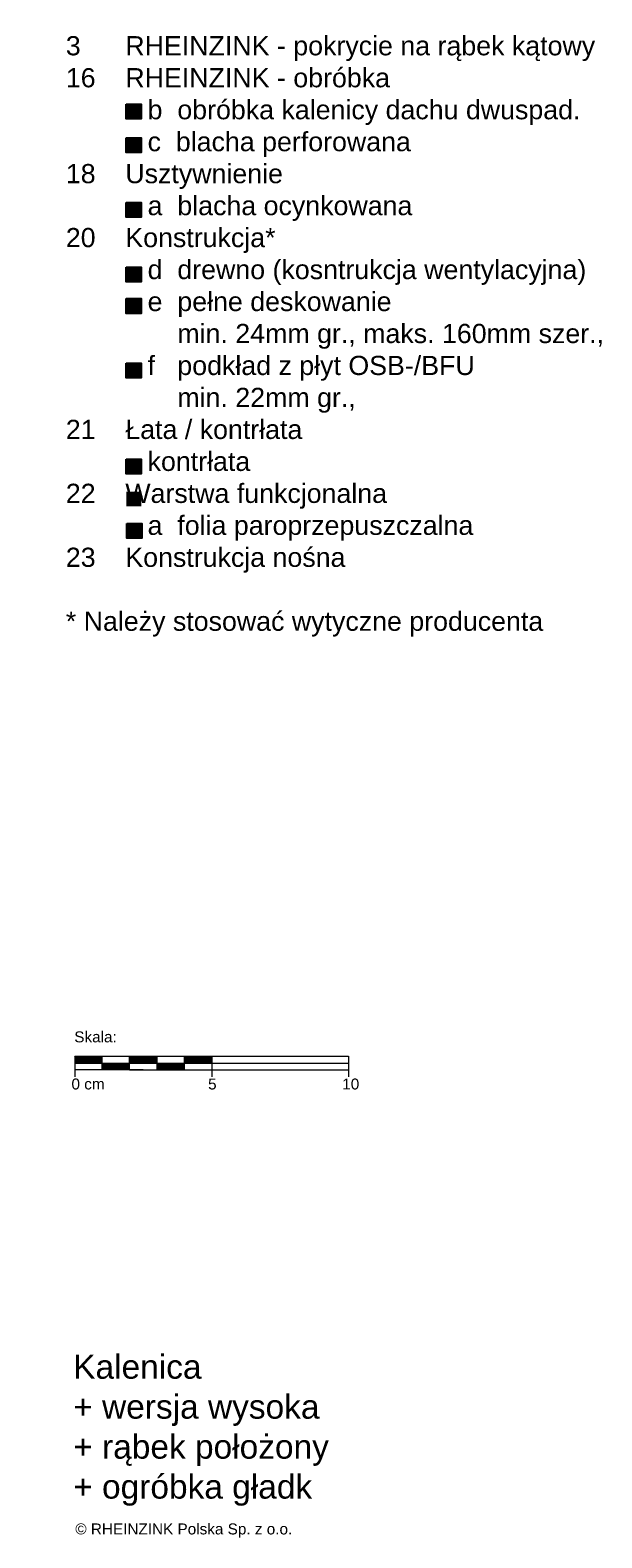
# Model space of a CAD drawing. Header units: millimetres. Extents: x -1427 to 10229, y -1578 to 5221.
# Tile 114 of 129: x -190 to 19, y 4671 to 5221. Entities that reach past the tile are written whole.
import ezdxf

# ---------------------------------------------------------------- set-up
doc = ezdxf.new("R2010")
doc.units = ezdxf.units.MM
doc.layers.add('KOPIERRECHT', color=7, linetype='Continuous', lineweight=15)
doc.layers.add('MASSSTAB', color=7, linetype='Continuous', lineweight=15)
doc.layers.add('LEGENDE', color=7, linetype='Continuous')
doc.styles.get("Standard").update_dxf_attribs({"font": 'arial.ttf'})

msp = doc.modelspace()

# ---------------------------------------------------------------- hatches: boundary and pattern name
at = {"layer": 'LEGENDE'}
h = msp.add_hatch(color=256, dxfattribs=at)
h.paths.add_polyline_path([(-149.39896, 5052.93956), (-154.8686, 5052.93956), (-154.8686, 5047.56309), (-149.39896, 5047.56309)], flags=16)
h.paths.add_polyline_path([(-190.02406, 5221.32771), (15.20463, 5221.32771), (15.20463, 4981.80651), (-190.02406, 4981.80651)], flags=9)
for points in [[(-149.39896, 5188.90611), (-149.39896, 5194.28258), (-154.8686, 5194.28258), (-154.8686, 5188.90611)], [(-149.39896, 5176.66249), (-149.39896, 5182.03896), (-154.8686, 5182.03896), (-154.8686, 5176.66249)], [(-149.39896, 5158.42157), (-154.8686, 5158.42157), (-154.8686, 5153.04511), (-149.39896, 5153.04511)], [(-149.39896, 5134.86664), (-154.8686, 5134.86664), (-154.8686, 5129.49017), (-149.39896, 5129.49017)], [(-149.39896, 5117.95416), (-149.39896, 5123.33062), (-154.8686, 5123.33062), (-154.8686, 5117.95416)], [(-149.39896, 5094.39664), (-149.39896, 5099.77311), (-154.8686, 5099.77311), (-154.8686, 5094.39664)], [(-149.39896, 5059.36366), (-149.39896, 5064.74013), (-154.8686, 5064.74013), (-154.8686, 5059.36366)], [(-149.21992, 5035.92859), (-149.21992, 5041.30506), (-154.68955, 5041.30506), (-154.68955, 5035.92859)]]:
    msp.add_hatch(color=253, dxfattribs=at).paths.add_polyline_path(points)

# ---------------------------------------------------------------- linework, layer by layer
at = {"layer": 'LEGENDE', "color": 253}
for points in [[(-154.8686, 5194.28258), (-149.39896, 5194.28258), (-149.39896, 5188.90611), (-154.8686, 5188.90611)], [(-154.8686, 5182.03896), (-149.39896, 5182.03896), (-149.39896, 5176.66249), (-154.8686, 5176.66249)], [(-154.8686, 5158.42157), (-149.39896, 5158.42157), (-149.39896, 5153.04511), (-154.8686, 5153.04511)], [(-154.8686, 5134.86664), (-149.39896, 5134.86664), (-149.39896, 5129.49017), (-154.8686, 5129.49017)], [(-154.8686, 5123.33062), (-149.39896, 5123.33062), (-149.39896, 5117.95416), (-154.8686, 5117.95416)], [(-154.8686, 5099.77311), (-149.39896, 5099.77311), (-149.39896, 5094.39664), (-154.8686, 5094.39664)], [(-154.8686, 5064.74013), (-149.39896, 5064.74013), (-149.39896, 5059.36366), (-154.8686, 5059.36366)], [(-154.68955, 5041.30506), (-149.21992, 5041.30506), (-149.21992, 5035.92859), (-154.68955, 5035.92859)]]:
    msp.add_lwpolyline(points, close=True, dxfattribs=at)
at = {"layer": 'MASSSTAB'}
for p, q in [((-173.65058, 4846.80043), (-128.65058, 4846.80043)), ((-173.65058, 4846.80043), (-173.65058, 4839.30043)), ((-173.65058, 4844.30043), (-73.65058, 4844.30043)), ((-163.65058, 4841.80043), (-163.65058, 4846.80043)), ((-153.65058, 4841.80043), (-153.65058, 4846.80043)), ((-143.65058, 4841.80043), (-143.65058, 4846.80043)), ((-133.65058, 4846.80043), (-73.65058, 4846.80043)), ((-133.65058, 4841.80043), (-133.65058, 4846.80043)), ((-123.65058, 4846.80043), (-123.65058, 4839.30043)), ((-73.65058, 4846.80043), (-73.65058, 4839.30043)), ((-148.65058, 4841.80043), (-173.65058, 4841.80043)), ((-153.65058, 4841.80043), (-128.65058, 4841.80043)), ((-133.65058, 4841.80043), (-73.65058, 4841.80043))]:
    msp.add_line(p, q, dxfattribs=at)
at = {"layer": 'MASSSTAB', "linetype": 'Continuous'}
for p, q in [((-173.65058, 4846.65665), (-173.50681, 4846.80043)), ((-173.65058, 4846.47988), (-173.33003, 4846.80043)), ((-173.65058, 4846.3031), (-173.15325, 4846.80043)), ((-173.65058, 4846.12632), (-172.97648, 4846.80043)), ((-173.65058, 4845.94955), (-172.7997, 4846.80043)), ((-173.65058, 4845.77277), (-172.62292, 4846.80043)), ((-173.65058, 4845.59599), (-172.44615, 4846.80043)), ((-173.65058, 4845.41922), (-172.26937, 4846.80043)), ((-173.65058, 4845.24244), (-172.09259, 4846.80043)), ((-173.65058, 4845.06566), (-171.91582, 4846.80043)), ((-173.65058, 4844.88889), (-171.73904, 4846.80043)), ((-173.65058, 4844.71211), (-171.56226, 4846.80043)), ((-173.65058, 4844.53533), (-171.38549, 4846.80043)), ((-173.65058, 4844.35856), (-171.20871, 4846.80043)), ((-173.53193, 4844.30043), (-171.03193, 4846.80043)), ((-173.35516, 4844.30043), (-170.85516, 4846.80043)), ((-173.17838, 4844.30043), (-170.67838, 4846.80043)), ((-173.0016, 4844.30043), (-170.5016, 4846.80043)), ((-172.82482, 4844.30043), (-170.32482, 4846.80043)), ((-172.64805, 4844.30043), (-170.14805, 4846.80043)), ((-172.47127, 4844.30043), (-169.97127, 4846.80043)), ((-172.29449, 4844.30043), (-169.79449, 4846.80043)), ((-172.11772, 4844.30043), (-169.61772, 4846.80043)), ((-171.94094, 4844.30043), (-169.44094, 4846.80043)), ((-171.76416, 4844.30043), (-169.26416, 4846.80043)), ((-171.58739, 4844.30043), (-169.08739, 4846.80043)), ((-171.41061, 4844.30043), (-168.91061, 4846.80043)), ((-171.23383, 4844.30043), (-168.73383, 4846.80043)), ((-171.05706, 4844.30043), (-168.55706, 4846.80043)), ((-170.88028, 4844.30043), (-168.38028, 4846.80043)), ((-170.7035, 4844.30043), (-168.2035, 4846.80043)), ((-170.52673, 4844.30043), (-168.02673, 4846.80043)), ((-170.34995, 4844.30043), (-167.84995, 4846.80043)), ((-170.17317, 4844.30043), (-167.67317, 4846.80043)), ((-169.9964, 4844.30043), (-167.4964, 4846.80043)), ((-169.81962, 4844.30043), (-167.31962, 4846.80043)), ((-169.64284, 4844.30043), (-167.14284, 4846.80043)), ((-169.46607, 4844.30043), (-166.96607, 4846.80043)), ((-169.28929, 4844.30043), (-166.78929, 4846.80043)), ((-169.11251, 4844.30043), (-166.61251, 4846.80043)), ((-168.93574, 4844.30043), (-166.43574, 4846.80043)), ((-168.75896, 4844.30043), (-166.25896, 4846.80043)), ((-168.58218, 4844.30043), (-166.08218, 4846.80043)), ((-168.40541, 4844.30043), (-165.90541, 4846.80043)), ((-168.22863, 4844.30043), (-165.72863, 4846.80043)), ((-168.05185, 4844.30043), (-165.55185, 4846.80043)), ((-167.87508, 4844.30043), (-165.37508, 4846.80043)), ((-167.6983, 4844.30043), (-165.1983, 4846.80043)), ((-167.52152, 4844.30043), (-165.02152, 4846.80043)), ((-167.34475, 4844.30043), (-164.84475, 4846.80043)), ((-167.16797, 4844.30043), (-164.66797, 4846.80043)), ((-166.99119, 4844.30043), (-164.49119, 4846.80043)), ((-166.81442, 4844.30043), (-164.31442, 4846.80043)), ((-166.63764, 4844.30043), (-164.13764, 4846.80043)), ((-166.46086, 4844.30043), (-163.96086, 4846.80043)), ((-166.28409, 4844.30043), (-163.78409, 4846.80043)), ((-166.10731, 4844.30043), (-163.65058, 4846.75716)), ((-165.93053, 4844.30043), (-163.65058, 4846.58038)), ((-165.75376, 4844.30043), (-163.65058, 4846.40361)), ((-165.57698, 4844.30043), (-163.65058, 4846.22683)), ((-165.4002, 4844.30043), (-163.65058, 4846.05005)), ((-165.22343, 4844.30043), (-163.65058, 4845.87327)), ((-165.04665, 4844.30043), (-163.65058, 4845.6965)), ((-164.86987, 4844.30043), (-163.65058, 4845.51972)), ((-164.6931, 4844.30043), (-163.65058, 4845.34294)), ((-164.51632, 4844.30043), (-163.65058, 4845.16617)), ((-164.33954, 4844.30043), (-163.65058, 4844.98939)), ((-164.16277, 4844.30043), (-163.65058, 4844.81261)), ((-163.98599, 4844.30043), (-163.65058, 4844.63584)), ((-163.80921, 4844.30043), (-163.65058, 4844.45906)), ((-163.65058, 4844.28228), (-163.63244, 4844.30043)), ((-163.65058, 4844.10551), (-163.45566, 4844.30043)), ((-163.65058, 4843.92873), (-163.27888, 4844.30043)), ((-163.65058, 4843.75195), (-163.10211, 4844.30043)), ((-163.65058, 4843.57518), (-162.92533, 4844.30043)), ((-163.65058, 4843.3984), (-162.74855, 4844.30043)), ((-163.65058, 4843.22162), (-162.57178, 4844.30043)), ((-163.65058, 4843.04485), (-162.395, 4844.30043)), ((-163.65058, 4842.86807), (-162.21822, 4844.30043)), ((-163.65058, 4842.69129), (-162.04145, 4844.30043)), ((-163.65058, 4842.51452), (-161.86467, 4844.30043)), ((-163.65058, 4842.33774), (-161.68789, 4844.30043)), ((-163.65058, 4842.16096), (-161.51112, 4844.30043)), ((-163.65058, 4841.98419), (-161.33434, 4844.30043)), ((-163.65058, 4841.80741), (-161.15756, 4844.30043)), ((-163.48079, 4841.80043), (-160.98079, 4844.30043)), ((-163.30401, 4841.80043), (-160.80401, 4844.30043)), ((-163.12723, 4841.80043), (-160.62723, 4844.30043)), ((-162.95046, 4841.80043), (-160.45046, 4844.30043)), ((-162.77368, 4841.80043), (-160.27368, 4844.30043)), ((-162.5969, 4841.80043), (-160.0969, 4844.30043)), ((-162.42013, 4841.80043), (-159.92013, 4844.30043)), ((-162.24335, 4841.80043), (-159.74335, 4844.30043)), ((-162.06657, 4841.80043), (-159.56657, 4844.30043)), ((-161.8898, 4841.80043), (-159.3898, 4844.30043)), ((-161.71302, 4841.80043), (-159.21302, 4844.30043)), ((-161.53624, 4841.80043), (-159.03624, 4844.30043)), ((-161.35947, 4841.80043), (-158.85947, 4844.30043)), ((-161.18269, 4841.80043), (-158.68269, 4844.30043)), ((-161.00591, 4841.80043), (-158.50591, 4844.30043)), ((-160.82914, 4841.80043), (-158.32914, 4844.30043)), ((-160.65236, 4841.80043), (-158.15236, 4844.30043)), ((-160.47558, 4841.80043), (-157.97558, 4844.30043)), ((-160.29881, 4841.80043), (-157.79881, 4844.30043)), ((-160.12203, 4841.80043), (-157.62203, 4844.30043)), ((-159.94525, 4841.80043), (-157.44525, 4844.30043)), ((-159.76848, 4841.80043), (-157.26848, 4844.30043)), ((-159.5917, 4841.80043), (-157.0917, 4844.30043)), ((-159.41492, 4841.80043), (-156.91492, 4844.30043)), ((-159.23815, 4841.80043), (-156.73815, 4844.30043)), ((-159.06137, 4841.80043), (-156.56137, 4844.30043)), ((-158.88459, 4841.80043), (-156.38459, 4844.30043)), ((-158.70782, 4841.80043), (-156.20782, 4844.30043)), ((-158.53104, 4841.80043), (-156.03104, 4844.30043)), ((-158.35426, 4841.80043), (-155.85426, 4844.30043)), ((-158.17749, 4841.80043), (-155.67749, 4844.30043)), ((-158.00071, 4841.80043), (-155.50071, 4844.30043)), ((-157.82393, 4841.80043), (-155.32393, 4844.30043)), ((-157.64716, 4841.80043), (-155.14716, 4844.30043)), ((-157.47038, 4841.80043), (-154.97038, 4844.30043)), ((-157.2936, 4841.80043), (-154.7936, 4844.30043)), ((-157.11683, 4841.80043), (-154.61683, 4844.30043)), ((-156.94005, 4841.80043), (-154.44005, 4844.30043)), ((-156.76327, 4841.80043), (-154.26327, 4844.30043)), ((-156.5865, 4841.80043), (-154.0865, 4844.30043)), ((-156.40972, 4841.80043), (-153.90972, 4844.30043)), ((-156.23294, 4841.80043), (-153.73294, 4844.30043)), ((-156.05617, 4841.80043), (-153.65058, 4844.20601)), ((-155.87939, 4841.80043), (-153.65058, 4844.02924)), ((-155.70261, 4841.80043), (-153.65058, 4843.85246)), ((-155.52584, 4841.80043), (-153.65058, 4843.67568)), ((-155.34906, 4841.80043), (-153.65058, 4843.49891)), ((-155.17228, 4841.80043), (-153.65058, 4843.32213)), ((-154.99551, 4841.80043), (-153.65058, 4843.14535)), ((-154.81873, 4841.80043), (-153.65058, 4842.96858)), ((-154.64195, 4841.80043), (-153.65058, 4842.7918)), ((-154.46517, 4841.80043), (-153.65058, 4842.61502)), ((-153.65058, 4846.68089), (-153.53104, 4846.80043)), ((-153.65058, 4846.50411), (-153.35426, 4846.80043)), ((-153.65058, 4846.32733), (-153.17749, 4846.80043)), ((-153.65058, 4846.15056), (-153.00071, 4846.80043)), ((-153.65058, 4845.97378), (-152.82393, 4846.80043)), ((-153.65058, 4845.797), (-152.64716, 4846.80043)), ((-153.65058, 4845.62023), (-152.47038, 4846.80043)), ((-153.65058, 4845.44345), (-152.2936, 4846.80043)), ((-153.65058, 4845.26667), (-152.11683, 4846.80043)), ((-153.65058, 4845.0899), (-151.94005, 4846.80043)), ((-153.65058, 4844.91312), (-151.76327, 4846.80043)), ((-153.65058, 4844.73634), (-151.5865, 4846.80043)), ((-153.65058, 4844.55957), (-151.40972, 4846.80043)), ((-153.65058, 4844.38279), (-151.23294, 4846.80043)), ((-153.55617, 4844.30043), (-151.05617, 4846.80043)), ((-153.37939, 4844.30043), (-150.87939, 4846.80043)), ((-153.20261, 4844.30043), (-150.70261, 4846.80043)), ((-153.02584, 4844.30043), (-150.52584, 4846.80043)), ((-152.84906, 4844.30043), (-150.34906, 4846.80043)), ((-152.67228, 4844.30043), (-150.17228, 4846.80043)), ((-152.49551, 4844.30043), (-149.99551, 4846.80043)), ((-152.31873, 4844.30043), (-149.81873, 4846.80043)), ((-152.14195, 4844.30043), (-149.64195, 4846.80043)), ((-151.96517, 4844.30043), (-149.46517, 4846.80043)), ((-151.7884, 4844.30043), (-149.2884, 4846.80043)), ((-151.61162, 4844.30043), (-149.11162, 4846.80043)), ((-151.43484, 4844.30043), (-148.93484, 4846.80043)), ((-151.25807, 4844.30043), (-148.75807, 4846.80043)), ((-151.08129, 4844.30043), (-148.58129, 4846.80043)), ((-150.90451, 4844.30043), (-148.40451, 4846.80043)), ((-150.72774, 4844.30043), (-148.22774, 4846.80043)), ((-150.55096, 4844.30043), (-148.05096, 4846.80043)), ((-150.37418, 4844.30043), (-147.87418, 4846.80043)), ((-150.19741, 4844.30043), (-147.69741, 4846.80043)), ((-150.02063, 4844.30043), (-147.52063, 4846.80043)), ((-149.84385, 4844.30043), (-147.34385, 4846.80043)), ((-149.66708, 4844.30043), (-147.16708, 4846.80043)), ((-149.4903, 4844.30043), (-146.9903, 4846.80043)), ((-149.31352, 4844.30043), (-146.81352, 4846.80043)), ((-149.13675, 4844.30043), (-146.63675, 4846.80043)), ((-148.95997, 4844.30043), (-146.45997, 4846.80043)), ((-148.78319, 4844.30043), (-146.28319, 4846.80043)), ((-148.60642, 4844.30043), (-146.10642, 4846.80043)), ((-148.42964, 4844.30043), (-145.92964, 4846.80043)), ((-148.25286, 4844.30043), (-145.75286, 4846.80043)), ((-148.07609, 4844.30043), (-145.57609, 4846.80043)), ((-147.89931, 4844.30043), (-145.39931, 4846.80043)), ((-147.72253, 4844.30043), (-145.22253, 4846.80043)), ((-147.54576, 4844.30043), (-145.04576, 4846.80043)), ((-147.36898, 4844.30043), (-144.86898, 4846.80043)), ((-147.1922, 4844.30043), (-144.6922, 4846.80043)), ((-147.01543, 4844.30043), (-144.51543, 4846.80043)), ((-146.83865, 4844.30043), (-144.33865, 4846.80043)), ((-146.66187, 4844.30043), (-144.16187, 4846.80043)), ((-146.4851, 4844.30043), (-143.9851, 4846.80043)), ((-146.30832, 4844.30043), (-143.80832, 4846.80043)), ((-146.13154, 4844.30043), (-143.65058, 4846.78139)), ((-145.95477, 4844.30043), (-143.65058, 4846.60462)), ((-145.77799, 4844.30043), (-143.65058, 4846.42784)), ((-145.60121, 4844.30043), (-143.65058, 4846.25106)), ((-145.42444, 4844.30043), (-143.65058, 4846.07429)), ((-145.24766, 4844.30043), (-143.65058, 4845.89751)), ((-145.07088, 4844.30043), (-143.65058, 4845.72073)), ((-144.89411, 4844.30043), (-143.65058, 4845.54395)), ((-144.71733, 4844.30043), (-143.65058, 4845.36718)), ((-144.54055, 4844.30043), (-143.65058, 4845.1904)), ((-144.36378, 4844.30043), (-143.65058, 4845.01362)), ((-144.187, 4844.30043), (-143.65058, 4844.83685)), ((-144.01022, 4844.30043), (-143.65058, 4844.66007)), ((-143.83345, 4844.30043), (-143.65058, 4844.48329)), ((-143.65667, 4844.30043), (-143.65058, 4844.30652)), ((-143.65058, 4844.12974), (-143.47989, 4844.30043)), ((-143.65058, 4843.95296), (-143.30312, 4844.30043)), ((-143.65058, 4843.77619), (-143.12634, 4844.30043)), ((-143.65058, 4843.59941), (-142.94956, 4844.30043)), ((-143.65058, 4843.42263), (-142.77279, 4844.30043)), ((-143.65058, 4843.24586), (-142.59601, 4844.30043)), ((-143.65058, 4843.06908), (-142.41923, 4844.30043)), ((-143.65058, 4842.8923), (-142.24246, 4844.30043)), ((-143.65058, 4842.71553), (-142.06568, 4844.30043)), ((-143.65058, 4842.53875), (-141.8889, 4844.30043)), ((-143.65058, 4842.36197), (-141.71213, 4844.30043)), ((-143.65058, 4842.1852), (-141.53535, 4844.30043)), ((-143.65058, 4842.00842), (-141.35857, 4844.30043)), ((-143.65058, 4841.83164), (-141.1818, 4844.30043)), ((-143.50502, 4841.80043), (-141.00502, 4844.30043)), ((-143.32824, 4841.80043), (-140.82824, 4844.30043)), ((-143.15147, 4841.80043), (-140.65147, 4844.30043)), ((-142.97469, 4841.80043), (-140.47469, 4844.30043)), ((-142.79791, 4841.80043), (-140.29791, 4844.30043)), ((-142.62114, 4841.80043), (-140.12114, 4844.30043)), ((-142.44436, 4841.80043), (-139.94436, 4844.30043)), ((-142.26758, 4841.80043), (-139.76758, 4844.30043)), ((-142.09081, 4841.80043), (-139.59081, 4844.30043)), ((-141.91403, 4841.80043), (-139.41403, 4844.30043)), ((-141.73725, 4841.80043), (-139.23725, 4844.30043)), ((-141.56048, 4841.80043), (-139.06048, 4844.30043)), ((-141.3837, 4841.80043), (-138.8837, 4844.30043)), ((-141.20692, 4841.80043), (-138.70692, 4844.30043)), ((-141.03015, 4841.80043), (-138.53015, 4844.30043)), ((-140.85337, 4841.80043), (-138.35337, 4844.30043)), ((-140.67659, 4841.80043), (-138.17659, 4844.30043)), ((-140.49982, 4841.80043), (-137.99982, 4844.30043)), ((-140.32304, 4841.80043), (-137.82304, 4844.30043)), ((-140.14626, 4841.80043), (-137.64626, 4844.30043)), ((-139.96949, 4841.80043), (-137.46949, 4844.30043)), ((-139.79271, 4841.80043), (-137.29271, 4844.30043)), ((-139.61593, 4841.80043), (-137.11593, 4844.30043)), ((-139.43916, 4841.80043), (-136.93916, 4844.30043)), ((-139.26238, 4841.80043), (-136.76238, 4844.30043)), ((-139.0856, 4841.80043), (-136.5856, 4844.30043)), ((-138.90883, 4841.80043), (-136.40883, 4844.30043)), ((-138.73205, 4841.80043), (-136.23205, 4844.30043)), ((-138.55527, 4841.80043), (-136.05527, 4844.30043)), ((-138.3785, 4841.80043), (-135.8785, 4844.30043)), ((-138.20172, 4841.80043), (-135.70172, 4844.30043)), ((-138.02494, 4841.80043), (-135.52494, 4844.30043)), ((-137.84817, 4841.80043), (-135.34817, 4844.30043)), ((-137.67139, 4841.80043), (-135.17139, 4844.30043)), ((-137.49461, 4841.80043), (-134.99461, 4844.30043)), ((-137.31784, 4841.80043), (-134.81784, 4844.30043)), ((-137.14106, 4841.80043), (-134.64106, 4844.30043)), ((-136.96428, 4841.80043), (-134.46428, 4844.30043)), ((-136.78751, 4841.80043), (-134.28751, 4844.30043)), ((-136.61073, 4841.80043), (-134.11073, 4844.30043)), ((-136.43395, 4841.80043), (-133.93395, 4844.30043)), ((-136.25718, 4841.80043), (-133.75718, 4844.30043)), ((-136.0804, 4841.80043), (-133.65058, 4844.23025)), ((-135.90362, 4841.80043), (-133.65058, 4844.05347)), ((-135.72685, 4841.80043), (-133.65058, 4843.87669)), ((-135.55007, 4841.80043), (-133.65058, 4843.69992)), ((-135.37329, 4841.80043), (-133.65058, 4843.52314)), ((-135.19652, 4841.80043), (-133.65058, 4843.34636)), ((-135.01974, 4841.80043), (-133.65058, 4843.16959)), ((-134.84296, 4841.80043), (-133.65058, 4842.99281)), ((-134.66619, 4841.80043), (-133.65058, 4842.81603)), ((-134.48941, 4841.80043), (-133.65058, 4842.63926)), ((-133.65058, 4846.70512), (-133.55527, 4846.80043)), ((-133.65058, 4846.52834), (-133.3785, 4846.80043)), ((-133.65058, 4846.35157), (-133.20172, 4846.80043)), ((-133.65058, 4846.17479), (-133.02494, 4846.80043)), ((-133.65058, 4845.99801), (-132.84817, 4846.80043)), ((-133.65058, 4845.82124), (-132.67139, 4846.80043)), ((-133.65058, 4845.64446), (-132.49461, 4846.80043)), ((-133.65058, 4845.46768), (-132.31784, 4846.80043)), ((-133.65058, 4845.29091), (-132.14106, 4846.80043)), ((-133.65058, 4845.11413), (-131.96428, 4846.80043)), ((-133.65058, 4844.93735), (-131.78751, 4846.80043)), ((-133.65058, 4844.76058), (-131.61073, 4846.80043)), ((-133.65058, 4844.5838), (-131.43395, 4846.80043)), ((-133.65058, 4844.40702), (-131.25718, 4846.80043)), ((-133.5804, 4844.30043), (-131.0804, 4846.80043)), ((-133.40362, 4844.30043), (-130.90362, 4846.80043)), ((-133.22685, 4844.30043), (-130.72685, 4846.80043)), ((-133.05007, 4844.30043), (-130.55007, 4846.80043)), ((-132.87329, 4844.30043), (-130.37329, 4846.80043)), ((-132.69652, 4844.30043), (-130.19652, 4846.80043)), ((-132.51974, 4844.30043), (-130.01974, 4846.80043)), ((-132.34296, 4844.30043), (-129.84296, 4846.80043)), ((-132.16619, 4844.30043), (-129.66619, 4846.80043)), ((-131.98941, 4844.30043), (-129.48941, 4846.80043)), ((-131.81263, 4844.30043), (-129.31263, 4846.80043)), ((-131.63585, 4844.30043), (-129.13585, 4846.80043)), ((-131.45908, 4844.30043), (-128.95908, 4846.80043)), ((-131.2823, 4844.30043), (-128.7823, 4846.80043)), ((-131.10552, 4844.30043), (-128.60552, 4846.80043)), ((-130.92875, 4844.30043), (-128.42875, 4846.80043)), ((-130.75197, 4844.30043), (-128.25197, 4846.80043)), ((-130.57519, 4844.30043), (-128.07519, 4846.80043)), ((-130.39842, 4844.30043), (-127.89842, 4846.80043)), ((-130.22164, 4844.30043), (-127.72164, 4846.80043)), ((-130.04486, 4844.30043), (-127.54486, 4846.80043)), ((-129.86809, 4844.30043), (-127.36809, 4846.80043)), ((-129.69131, 4844.30043), (-127.19131, 4846.80043)), ((-129.51453, 4844.30043), (-127.01453, 4846.80043)), ((-129.33776, 4844.30043), (-126.83776, 4846.80043)), ((-129.16098, 4844.30043), (-126.66098, 4846.80043)), ((-128.9842, 4844.30043), (-126.4842, 4846.80043)), ((-128.80743, 4844.30043), (-126.30743, 4846.80043)), ((-128.63065, 4844.30043), (-126.13065, 4846.80043)), ((-128.45387, 4844.30043), (-125.95387, 4846.80043)), ((-128.2771, 4844.30043), (-125.7771, 4846.80043)), ((-128.10032, 4844.30043), (-125.60032, 4846.80043)), ((-127.92354, 4844.30043), (-125.42354, 4846.80043)), ((-127.74677, 4844.30043), (-125.24677, 4846.80043)), ((-127.56999, 4844.30043), (-125.06999, 4846.80043)), ((-127.39321, 4844.30043), (-124.89321, 4846.80043)), ((-127.21644, 4844.30043), (-124.71644, 4846.80043)), ((-127.03966, 4844.30043), (-124.53966, 4846.80043)), ((-126.86288, 4844.30043), (-124.36288, 4846.80043)), ((-126.68611, 4844.30043), (-124.18611, 4846.80043)), ((-126.50933, 4844.30043), (-124.00933, 4846.80043)), ((-126.33255, 4844.30043), (-123.83255, 4846.80043)), ((-126.15578, 4844.30043), (-123.65578, 4846.80043)), ((-125.979, 4844.30043), (-123.65058, 4846.62885)), ((-125.80222, 4844.30043), (-123.65058, 4846.45207)), ((-125.62545, 4844.30043), (-123.65058, 4846.2753)), ((-125.44867, 4844.30043), (-123.65058, 4846.09852)), ((-125.27189, 4844.30043), (-123.65058, 4845.92174)), ((-125.09512, 4844.30043), (-123.65058, 4845.74497)), ((-124.91834, 4844.30043), (-123.65058, 4845.56819)), ((-124.74156, 4844.30043), (-123.65058, 4845.39141)), ((-124.56479, 4844.30043), (-123.65058, 4845.21464)), ((-124.38801, 4844.30043), (-123.65058, 4845.03786)), ((-124.21123, 4844.30043), (-123.65058, 4844.86108)), ((-124.03446, 4844.30043), (-123.65058, 4844.6843)), ((-123.85768, 4844.30043), (-123.65058, 4844.50753)), ((-123.6809, 4844.30043), (-123.65058, 4844.33075)), ((-154.2884, 4841.80043), (-153.65058, 4842.43825)), ((-154.11162, 4841.80043), (-153.65058, 4842.26147)), ((-153.93484, 4841.80043), (-153.65058, 4842.08469)), ((-153.75807, 4841.80043), (-153.65058, 4841.90792)), ((-134.31263, 4841.80043), (-133.65058, 4842.46248)), ((-134.13585, 4841.80043), (-133.65058, 4842.2857)), ((-133.95908, 4841.80043), (-133.65058, 4842.10893)), ((-133.7823, 4841.80043), (-133.65058, 4841.93215))]:
    msp.add_line(p, q, dxfattribs=at)

# ---------------------------------------------------------------- texts
at = {"layer": 'KOPIERRECHT', "insert": (-173.49163, 4676.29059), "char_height": 4, "width": 88.8522553, "attachment_point": 1}
msp.add_mtext('© RHEINZINK Polska Sp. z o.o.', dxfattribs=at)
at = {"layer": 'LEGENDE', "attachment_point": 1}
for s, insert, char_height, width in [('    3      RHEINZINK - pokrycie na rąbek kątowy\\P    16    RHEINZINK - obróbka\\P               b  obróbka kalenicy dachu dwuspad.\\P               c  blacha perforowana\\P    18    Usztywnienie\\P               a  blacha ocynkowana\\P    20    Konstrukcja*\\P               d  drewno (kosntrukcja wentylacyjna)\\P               e  pełne deskowanie\\P                   min. 24mm gr., maks. 160mm szer.,\\P               f   podkład z płyt OSB-/BFU\\P                   min. 22mm gr.,\\P    21    Łata / kontrłata\\P               kontrłata\\P    22    Warstwa funkcjonalna\\P               a  folia paroprzepuszczalna\\P    23    Konstrukcja nośna\\P\\P    * Należy stosować wytyczne producenta', (-187.83656, 5219.14021), 7, 290.439653), ('Kalenica\\P+ wersja wysoka\\P+ rąbek położony\\P+ ogróbka gładk', (-174.27141, 4737.86872), 8.75, 159.2284764)]:
    msp.add_mtext(s, dxfattribs=dict(at, insert=insert, char_height=char_height, width=width))
at = {"layer": 'MASSSTAB', "char_height": 4, "attachment_point": 1}
for s, insert, width in [('Skala:', (-173.88623, 4855.88622), 31.4963458), ('0 cm', (-174.90501, 4838.68628), 19.134328), ('5', (-124.98549, 4838.68628), 11.8503714), ('10', (-75.95121, 4838.68628), 11.8503714)]:
    msp.add_mtext(s, dxfattribs=dict(at, insert=insert, width=width))

doc.saveas('drawing.dxf')
